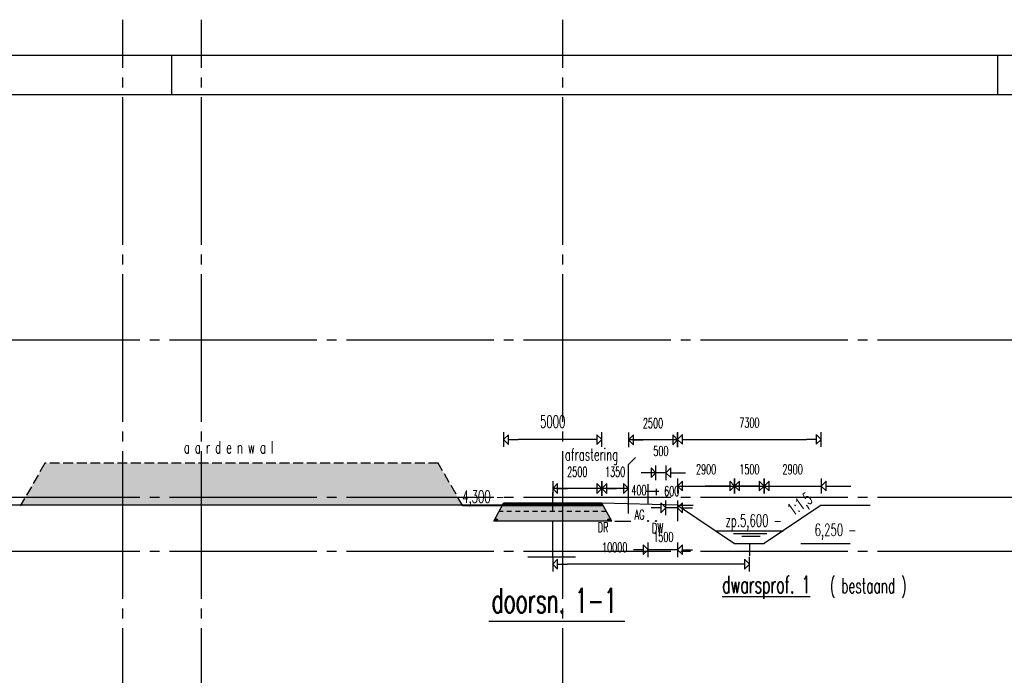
# Model space of a CAD drawing. Extents: x 0 to 295580, y 0 to 170026.
# Tile 28 of 30: x 202263 to 252327, y 136690 to 170026. Entities that reach past the tile are written whole.
import ezdxf
from ezdxf.enums import TextEntityAlignment as Align

# ---------------------------------------------------------------- set-up
doc = ezdxf.new("R2010")
doc.units = 0
doc.header["$LTSCALE"] = 250
doc.header["$PDMODE"] = 3
for name, pattern in [('CENTRE_S', [3.5, 2, -0.75, 0, -0.75]), ('DCENTRE_L', [13, 10, -1, 0, -1, 0, -1]), ('HIDDEN_M', [2.75, 2, -0.75]), ('HIDDEN_S', [1.75, 1, -0.75]), ('STRAMIEN_X', [36, 30, -2, 2, -2]), ('STRIPE_M', [4, 2, -2])]:
    doc.linetypes.add(name, pattern=pattern)
doc.layers.get('0').update_dxf_attribs({"linetype": 'CONTINUOUS'})
doc.layers.get('DEFPOINTS').update_dxf_attribs({"linetype": 'CONTINUOUS'})
for name, color, linetype in [('B0', 51, 'CONTINUOUS'), ('B2', 30, 'CONTINUOUS'), ('B3', 110, 'CONTINUOUS'), ('BHL1', 61, 'HIDDEN_S'), ('BHL2', 63, 'HIDDEN_M'), ('BPP-105', 105, 'CONTINUOUS'), ('BPP-47', 47, 'CONTINUOUS'), ('BTXT2', 123, 'CONTINUOUS'), ('BTXT3', 150, 'CONTINUOUS'), ('BTXT4', 171, 'CONTINUOUS'), ('HULP-AG', 50, 'DCENTRE_L'), ('HULP-DR', 254, 'STRIPE_M'), ('HULP-DW', 130, 'CENTRE_S'), ('MEETLIJNEN', 20, 'STRAMIEN_X'), ('XA-03', 144, 'CONTINUOUS'), ('XA-07', 140, 'CONTINUOUS'), ('XA-10', 130, 'CONTINUOUS')]:
    doc.layers.add(name, color=color, linetype=linetype)
doc.styles.add('SIMPLEX06', font='SIMPLEX.shx', dxfattribs={"width": 0.6, "height": 625})
doc.styles.get("Standard").update_dxf_attribs({"font": 'txt.shx'})
doc.styles.add('XG-TH', font='ISO.SHX')
doc.dimstyles.get("Standard").update_dxf_attribs({"dimscale": 250, "dimtxt": 3, "dimasz": 3, "dimexe": 3, "dimexo": 3, "dimgap": 2, "dimtad": 0, "dimdec": 4, "dimzin": 1, "dimtxsty": 'STANDARD', "dimblk": 'MP1', "dimcen": -3, "dimdle": 1.25, "dimse1": 1, "dimse2": 1, "dimclrd": 256, "dimclre": 256, "dimclrt": 256, "dimazin": 3, "dimtfac": 0.666667, "dimtdec": 4, "dimtix": 1, "dimtmove": 0, "dimatfit": 3, "dimtvp": 0.8, "dimtolj": 1, "dimtzin": 0})

# ---------------------------------------------------------------- blocks, each defined once
blk = doc.blocks.new('MP1')
for p, q in [((-0.333, 0), (-1, 0)), ((-0.333, 0.333), (-0.333, -0.333)), ((0, 0), (-0.333, 0.333)), ((0, 0), (-0.333, -0.333)), ((0, -0.5), (0, 0.5))]:
    blk.add_line(p, q)
blk = doc.blocks.new('*D16')
at = {"linetype": 'BYBLOCK'}
for p, q in [((269318, 146404), (268568, 146404)), ((270068, 146404), (271568, 146404)), ((272318, 146404), (273068, 146404))]:
    blk.add_line(p, q, dxfattribs=at)
at = {"layer": 'DEFPOINTS', "color": 0, "linetype": 'BYBLOCK'}
for p in [(271568, 146404), (270068, 143475), (271568, 143475)]:
    blk.add_point(p, dxfattribs=at)
at = {"linetype": 'BYBLOCK', "xscale": 750, "yscale": 750, "zscale": 750}
blk.add_blockref('MP1', (270068, 146404), dxfattribs=at)
at = {"linetype": 'BYBLOCK', "xscale": 750, "yscale": 750, "zscale": 750, "rotation": 180}
blk.add_blockref('MP1', (271568, 146404), dxfattribs=at)
at = {"linetype": 'BYBLOCK', "style": 'SIMPLEX06', "width": 0.6}
blk.add_text('1500', height=500, dxfattribs=at).set_placement((270818, 147004), align=Align.CENTER)
blk = doc.blocks.new('*D18')
at = {"linetype": 'BYBLOCK'}
for p, q in [((270818, 146404), (270068, 146404)), ((271568, 146404), (274468, 146404)), ((275218, 146404), (275968, 146404))]:
    blk.add_line(p, q, dxfattribs=at)
at = {"layer": 'DEFPOINTS', "color": 0, "linetype": 'BYBLOCK'}
for p in [(274468, 146404), (274468, 145425), (271568, 143475)]:
    blk.add_point(p, dxfattribs=at)
at = {"linetype": 'BYBLOCK', "xscale": 750, "yscale": 750, "zscale": 750}
blk.add_blockref('MP1', (271568, 146404), dxfattribs=at)
at = {"linetype": 'BYBLOCK', "xscale": 750, "yscale": 750, "zscale": 750, "rotation": 180}
blk.add_blockref('MP1', (274468, 146404), dxfattribs=at)
at = {"linetype": 'BYBLOCK', "style": 'SIMPLEX06', "width": 0.6}
blk.add_text('2900', height=500, dxfattribs=at).set_placement((273018, 147004), align=Align.CENTER)
blk = doc.blocks.new('*D17')
at = {"linetype": 'BYBLOCK'}
blk.add_line((267918, 147874), (273718, 147874), dxfattribs=at)
at = {"layer": 'DEFPOINTS', "color": 0, "linetype": 'BYBLOCK'}
for p in [(274468, 147874), (267168, 145425), (274468, 145425)]:
    blk.add_point(p, dxfattribs=at)
at = {"linetype": 'BYBLOCK', "xscale": 750, "yscale": 750, "zscale": 750, "rotation": 180}
blk.add_blockref('MP1', (267168, 147874), dxfattribs=at)
at = {"linetype": 'BYBLOCK', "xscale": 750, "yscale": 750, "zscale": 750}
blk.add_blockref('MP1', (274468, 147874), dxfattribs=at)
at = {"linetype": 'BYBLOCK', "style": 'SIMPLEX06', "width": 0.6}
blk.add_text('7300', height=500, dxfattribs=at).set_placement((270818, 148474), align=Align.CENTER)
blk = doc.blocks.new('*D25')
at = {"linetype": 'BYBLOCK'}
blk.add_line((245449, 148765), (241949, 148765), dxfattribs=at)
at = {"layer": 'DEFPOINTS', "color": 0, "linetype": 'BYBLOCK'}
for p in [(241199, 148765), (241199, 145525), (246199, 145525)]:
    blk.add_point(p, dxfattribs=at)
at = {"linetype": 'BYBLOCK', "xscale": 750, "yscale": 750, "zscale": 750, "rotation": 180}
blk.add_blockref('MP1', (241199, 148765), dxfattribs=at)
at = {"linetype": 'BYBLOCK', "xscale": 750, "yscale": 750, "zscale": 750}
blk.add_blockref('MP1', (246199, 148765), dxfattribs=at)
at = {"linetype": 'BYBLOCK', "style": 'SIMPLEX06', "width": 0.6}
blk.add_text('5000', height=625, dxfattribs=at).set_placement((243699, 149365), align=Align.CENTER)
blk = doc.blocks.new('AMW_TITLE')
at = {"layer": 'XA-03'}
for p, q in [((1050, 831), (1050, 841)), ((1260, 831), (1260, 841))]:
    blk.add_line(p, q, dxfattribs=at)
blk.add_lwpolyline([(0, 0), (1470, 0), (1470, 841), (0, 841)], close=True, dxfattribs=at)
at = {"layer": 'XA-07'}
blk.add_lwpolyline([(10, 10), (1460, 10), (1460, 831), (10, 831)], close=True, dxfattribs=at)
at = {"color": 143, "style": 'XG-TH'}
for tag, p in [('23', (1284.73, 91.51)), ('19', (1284.73, 86.78)), ('15', (1284.73, 82.05)), ('11', (1284.73, 77.32))]:
    blk.add_attdef(tag, text='', height=3, dxfattribs=at).set_placement(p, align=Align.MIDDLE)
at = {"layer": 'XA-03', "style": 'XG-TH'}
for tag, p in [('24', (1290.02, 90.68)), ('25', (1410.5, 90.68)), ('26', (1427.02, 90.68)), ('20', (1290.02, 85.95)), ('21', (1410.5, 85.95)), ('22', (1427.02, 85.95)), ('16', (1290.02, 81.22)), ('17', (1410.5, 81.22)), ('18', (1427.02, 81.22)), ('12', (1290.02, 76.49)), ('13', (1410.5, 76.49)), ('14', (1427.02, 76.49)), ('8', (1365.51, 33.61)), ('9', (1391.03, 33.61)), ('10', (1410.5, 24.15))]:
    blk.add_attdef(tag, p, '', height=2.3, dxfattribs=at)
at = {"layer": 'XA-07', "style": 'XG-TH'}
for tag, p in [('4', (1283.94, 62.53)), ('5', (1283.94, 53.87)), ('6', (1283.94, 45.21)), ('7', (1429.87, 34.21)), ('1', (1417.43, 14.4)), ('2', (1427.05, 14.4))]:
    blk.add_attdef(tag, p, '', height=4.5, dxfattribs=at)
at = {"layer": 'XA-10', "style": 'XG-TH'}
blk.add_attdef('3', (1443.91, 14.4), '', height=6.3, dxfattribs=at)

msp = doc.modelspace()

# ---------------------------------------------------------------- linework, layer by layer
at = {"layer": 'B0'}
for p, q in [((229365, 145025), (229365, 146005.8272)), ((226793.57143, 145305), (224793.57143, 145305))]:
    msp.add_line(p, q, dxfattribs=at)
at = {"layer": 'B2'}
for p, q in [((235715, 145335), (238615, 143385)), ((243015, 145335), (240115, 143385)), ((243015, 145335), (245515, 145335)), ((238615, 143385), (240115, 143385))]:
    msp.add_line(p, q, dxfattribs=at)
at = {"layer": 'B3'}
for p, q in [((233215, 147414.22678), (233568.55339, 147767.78017)), ((233215, 144914.22678), (233215, 147414.22678)), ((202310.89194, 145335), (200067.21524, 145335)), ((226810.05495, 145335), (202310.89194, 145335)), ((226365, 144525), (226865, 145435)), ((231936.42857, 145305), (226793.57143, 145305)), ((231908.95604, 145355), (226821.04396, 145355)), ((231881.48352, 145405), (226848.51648, 145405)), ((231865, 145435), (226865, 145435)), ((232365, 144525), (231865, 145435)), ((235715, 145335), (231865, 145435)), ((232365, 144525), (226365, 144525))]:
    msp.add_line(p, q, dxfattribs=at)
at = {"layer": 'BHL1'}
msp.add_line((232090.27473, 145025), (226639.72527, 145025), dxfattribs=at)
at = {"layer": 'BHL2'}
for p, q in [((203543.57143, 147470.06351), (202293.57143, 145305)), ((223543.57143, 147470.06351), (203543.57143, 147470.06351)), ((224793.57143, 145305), (223543.57143, 147470.06351))]:
    msp.add_line(p, q, dxfattribs=at)
at = {"layer": 'BPP-105'}
for p, q in [((235715, 145335), (236515, 145335)), ((232531.37672, 144535), (233331.37672, 144535))]:
    msp.add_line(p, q, dxfattribs=at)
at = {"layer": 'BPP-47'}
msp.add_line((228096.91644, 142707.9233), (230517.2611, 142707.9233), dxfattribs=at)
for points in [[(202310.89194, 145335), (203543.57143, 147470.06351), (224776.25092, 145335), (223543.57143, 147470.06351)], [(226821.04396, 145355), (231908.95604, 145355), (226639.72527, 145025), (232090.27473, 145025)], [(226639.72527, 145025), (232090.27473, 145025), (226365, 144525), (232365, 144525)]]:
    msp.add_solid(points, dxfattribs=at)
at = {"layer": 'BTXT2', "linetype": 'BYBLOCK'}
for p, q in [((235715, 148662.63244), (233215, 148662.63244)), ((234615, 146990.41557), (234215, 146990.41557)), ((235115, 146990.41557), (234615, 146990.41557)), ((235365, 146990.41557), (236115, 146990.41557)), ((235715, 146314.81133), (238615, 146314.81133)), ((236465, 146314.81133), (237215, 146314.81133)), ((239365, 146314.81133), (240115, 146314.81133)), ((235715, 145205.41557), (235115, 145205.41557)), ((235715, 143075.41557), (234215, 143075.41557)), ((238615, 142344.05649), (230115, 142344.05649))]:
    msp.add_line(p, q, dxfattribs=at)
at = {"layer": 'BTXT2'}
for p, q in [((234215, 145373.96104), (234215, 146400.41557)), ((234761.37672, 146035.41557), (234131.37672, 146035.41557)), ((234618.62328, 146170.41557), (234618.62328, 145845.41557)), ((235715, 145335), (235715, 144535)), ((237648.33333, 144035), (241081.66667, 144035)), ((238557.60056, 143902.02553), (240254.04657, 143902.02553)), ((238983.98004, 143756.89556), (239909.31423, 143756.89556)), ((241986.7802, 143385), (244486.7802, 143385))]:
    msp.add_line(p, q, dxfattribs=at)
at = {"layer": 'BTXT3', "linetype": 'BYBLOCK'}
for p, q in [((231865, 146184.87277), (229365, 146184.87277)), ((231115, 146184.87277), (230365, 146184.87277)), ((233215, 146184.87277), (231865, 146184.87277))]:
    msp.add_line(p, q, dxfattribs=at)
at = {"layer": 'BTXT3'}
for p, q in [((229365, 142707.9233), (229365, 144525)), ((239365, 143385), (239365, 142771.4556))]:
    msp.add_line(p, q, dxfattribs=at)
at = {"layer": 'BTXT4'}
msp.add_line((226121.37672, 139440.41557), (233026.37672, 139440.41557), dxfattribs=at)
at = {"layer": 'DEFPOINTS', "color": 0, "linetype": 'BYBLOCK'}
for p in [(234215, 146495.41557), (238615, 146314.81133), (229365, 145435), (231865, 145435), (231865, 145435), (233215, 145399.93506), (233215, 145399.93506), (235715, 145335), (235715, 145335), (235715, 144535), (235715, 144535), (238615, 143385), (229365, 142771.4556), (239365, 142771.4556)]:
    msp.add_point(p, dxfattribs=at)
at = {"layer": 'HULP-AG'}
msp.add_circle((234215, 144535), 20, dxfattribs=at)
at = {"layer": 'HULP-DR'}
for centre in [(226511.37672, 144600.41557), (232211.37672, 144600.41557)]:
    msp.add_circle(centre, 40, dxfattribs=at)
at = {"layer": 'HULP-DW'}
msp.add_circle((234615, 144535), 20, dxfattribs=at)
at = {"layer": 'MEETLIJNEN'}
for p, q in [((207513.07602, 14586.27077), (207513.07602, 170025.80184)), ((211513.07602, 14586.27077), (211513.07602, 170025.80184)), ((229883.07602, 14586.27077), (229883.07602, 170025.80184)), ((11877.32481, 153752.83576), (278973.09449, 153752.83576)), ((11877.32481, 145752.83576), (278973.09449, 145752.83576)), ((11877.32481, 143002.83576), (278973.09449, 143002.83576))]:
    msp.add_line(p, q, dxfattribs=at)

# ---------------------------------------------------------------- block references
at = {"layer": 'B0', "xscale": 200, "yscale": 200, "zscale": 200}
msp.add_blockref('AMW_TITLE', (0, 0), dxfattribs=at)
at = {"layer": 'BTXT2', "linetype": 'BYBLOCK', "xscale": 750, "yscale": 750, "zscale": 750, "rotation": 180}
for p in [(233215, 148662.63244), (235115, 146990.41557), (235715, 146314.81133), (238615, 146314.81133), (235715, 145205.41557), (235715, 143075.41557), (229365, 142344.05649)]:
    msp.add_blockref('MP1', p, dxfattribs=at)
at = {"layer": 'BTXT2', "linetype": 'BYBLOCK', "xscale": 750, "yscale": 750, "zscale": 750}
for p in [(235715, 148662.63244), (234615, 146990.41557), (235115, 145205.41557), (234215, 143075.41557), (239365, 142344.05649)]:
    msp.add_blockref('MP1', p, dxfattribs=at)
at = {"layer": 'BTXT3', "linetype": 'BYBLOCK', "xscale": 750, "yscale": 750, "zscale": 750, "rotation": 180}
for p in [(229365, 146184.87277), (231865, 146184.87277)]:
    msp.add_blockref('MP1', p, dxfattribs=at)
at = {"layer": 'BTXT3', "linetype": 'BYBLOCK', "xscale": 750, "yscale": 750, "zscale": 750}
for p in [(231865, 146184.87277), (233215, 146184.87277)]:
    msp.add_blockref('MP1', p, dxfattribs=at)

# ---------------------------------------------------------------- texts
at = {"layer": 'BTXT2', "linetype": 'BYBLOCK', "style": 'SIMPLEX06', "width": 0.6}
for s, p in [('2500', (234465, 149262.63244)), ('500', (234865, 147845.41557)), ('2900', (237165, 146914.81133)), ('400', (233750, 145850.41557)), ('600', (235415, 145805.41557)), ('1500', (234990, 143475.41557)), ('10000', (232520, 142944.05649))]:
    msp.add_text(s, height=500, dxfattribs=at).set_placement(p, align=Align.CENTER)
at = {"layer": 'BTXT2', "style": 'SIMPLEX06', "width": 0.6}
for s, height, p in [('a a r d e n w a l', 625, (210608.76746, 147965.66478)), ('afrastering', 625, (229981.37672, 147605.41557)), ('4,300 -', 625, (224764.8201, 145462.17274)), ('zp.5,600 -', 625, (238149.36489, 144246.70922)), ('6,250 -', 625, (242685.31679, 143775.0368)), ('%%Udwarsprof. 1', 875, (237986.37672, 140865.41557)), ('( bestaand )', 750, (243456.42862, 140871.1559))]:
    msp.add_text(s, height=height, dxfattribs=at).set_placement(p)
msp.add_text('1:1,5', height=625, rotation=35, dxfattribs=at).set_placement((241578.54453, 144780.59456))
at = {"layer": 'BTXT3', "linetype": 'BYBLOCK', "style": 'SIMPLEX06', "width": 0.6}
for s, p in [('2500', (230615, 146784.87277)), ('1350', (232540, 146784.87277))]:
    msp.add_text(s, height=500, dxfattribs=at).set_placement(p, align=Align.CENTER)
at = {"layer": 'BTXT4', "style": 'SIMPLEX06', "width": 0.6}
msp.add_text('doorsn. 1-1', height=1250, dxfattribs=at).set_placement((226256.37672, 139865.41557))
at = {"layer": 'HULP-AG', "style": 'SIMPLEX06', "width": 0.6}
msp.add_text('AG', height=500, dxfattribs=at).set_placement((233531.37672, 144605.41557))
at = {"layer": 'HULP-DR', "style": 'SIMPLEX06', "width": 0.6}
msp.add_text('DR', height=500, dxfattribs=at).set_placement((231656.37672, 143965.41557))
at = {"layer": 'HULP-DW', "style": 'SIMPLEX06', "width": 0.6}
msp.add_text('DW', height=500, dxfattribs=at).set_placement((234411.37672, 143925.41557))

# ---------------------------------------------------------------- dimensions: what is measured, and where the dimension line sits
at = {"layer": 'BTXT2'}
for base, p1, p2, picture, middle, set_off in [((243015, 148684.25231), (235715, 146235), (243015, 146235), '*D17', (239365, 149284.25231), (-31452.71511, 810.41557)), ((240115, 146314.81133), (238615, 143385), (240115, 143385), '*D16', (239365, 146914.81133), (-31452.71511, -89.58443)), ((243015, 146314.81133), (240115, 143385), (243015, 145335), '*D18', (241565, 146914.81133), (-31452.71511, -89.58443))]:
    dim = msp.add_linear_dim(base=base, p1=p1, p2=p2, dimstyle='STANDARD', dxfattribs=at)
    dim.commit()
    dim.dimension.update_dxf_attribs({"geometry": picture, "text_midpoint": middle, "insert": set_off})
at = {"layer": 'BTXT3'}
dim = msp.add_linear_dim(base=(226865, 148675.41557), p1=(231865, 145435), p2=(226865, 145435), dimstyle='STANDARD', dxfattribs=at)
dim.commit()
dim.dimension.update_dxf_attribs({"geometry": '*D25', "text_midpoint": (229365, 149275.41557), "insert": (-14333.62328, -89.58443)})

doc.saveas('drawing.dxf')
